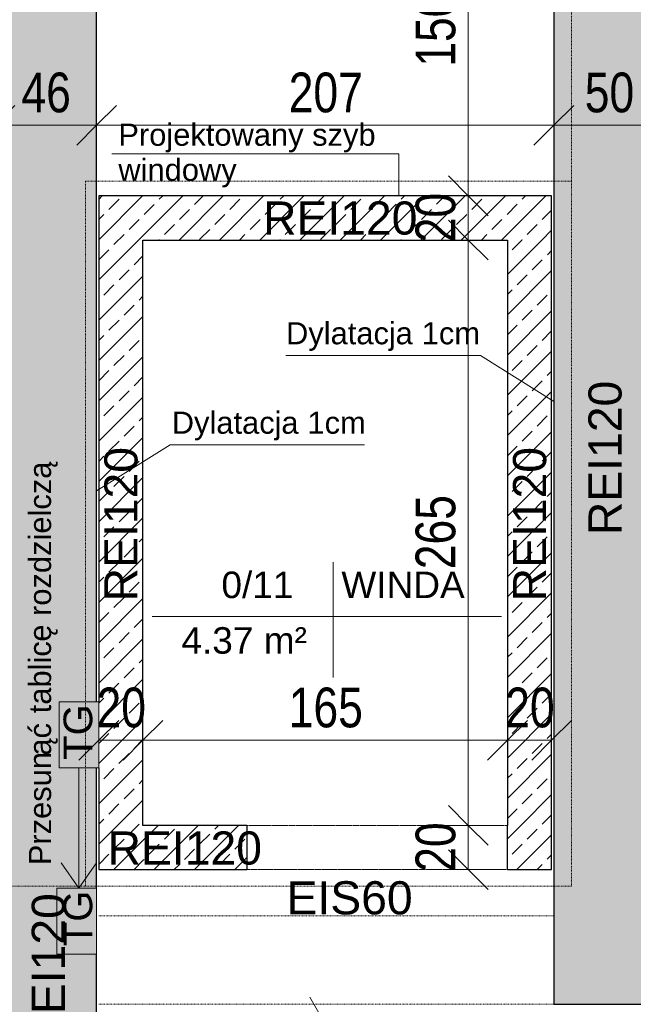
# Model space of a CAD drawing. Header units: centimetres. Extents: x 14786 to 20326, y -10865 to -8494.
# Tile 9 of 22: x 16205 to 16483, y -9397 to -8951. Entities that reach past the tile are written whole.
import ezdxf

# ---------------------------------------------------------------- set-up
doc = ezdxf.new("R2010")
doc.units = ezdxf.units.CM
doc.linetypes.add('Aligning Line 1_8_', pattern=[0.635, 0.3175, -0.3175])
doc.linetypes.add('Ponad', pattern=[0.396875, 0.238125, -0.15875])
for name, color, linetype, lineweight in [('A-ANNO-DIMS', 211, 'Continuous', 9), ('A-ANNO-DIMS-100', 211, 'Continuous', 9), ('A-AREA-IDEN', 2, 'Continuous', 9), ('A-DETL', 90, 'Continuous', 9), ('A-DETL-GENF', 92, 'Continuous', 9), ('A-DETL-MEDM', 33, 'Continuous', 25), ('A-DETL-THIN', 151, 'Continuous', 9), ('A-DOOR', 31, 'Continuous', 9), ('A-WALL', 113, 'Continuous', 9), ('A-WALL-PATT', 111, 'Continuous', 25), ('G-ANNO-TEXT', 231, 'Continuous', 9)]:
    doc.layers.add(name, color=color, linetype=linetype, lineweight=lineweight)
doc.styles.add('Arial', font='arial.ttf', dxfattribs={"height": 12})
doc.styles.add('Arial_1', font='arial.ttf', dxfattribs={"height": 15})
doc.styles.add('Arial_2', font='arial.ttf', dxfattribs={"width": 0.8, "height": 18})
doc.styles.add('Arial_3', font='arial.ttf', dxfattribs={"height": 10})
doc.styles.add('Arial_4', font='arial.ttf', dxfattribs={"height": 13})
doc.dimstyles.new('Przekątna_-_1_8_mm_Arial', dxfattribs={"dimscale": 30.48, "dimtxt": 18.364669, "dimasz": 0.590551, "dimexe": 0.328084, "dimexo": 0.0625, "dimgap": 0.016404, "dimtad": 1, "dimdec": 0, "dimdsep": 46, "dimtxsty": 'Arial_2', "dimblk1": 'OBLIQUE', "dimblk2": 'OBLIQUE', "dimsah": 1, "dimcen": 0.09, "dimazin": 0, "dimtfac": 1, "dimtdec": 4, "dimtix": 1, "dimtmove": 0, "dimatfit": 3, "dimfxl": 0.328084, "dimfxlon": 1, "dimtvp": 1, "dimtolj": 1, "dimtzin": 0, "dimarcsym": 2})
pattern_1 = [(45, (0, 0), (-9.123799, 9.123799), []), (45, (9.124, 0), (-9.123799, 9.123799), [6.452, -3.226])]

# ---------------------------------------------------------------- blocks, each defined once
blk = doc.blocks.new('Otwór drzwiowy - 118x223-651258-3_Poziom parteru')
at = {"layer": 'A-DETL-GENF', "linetype": 'Ponad'}
for p, q in [((58.18, 10), (-59.82, 10)), ((-59.82, -10), (58.18, -10))]:
    blk.add_line(p, q, dxfattribs=at)
at = {"layer": 'A-DETL-MEDM'}
for p, q in [((-59.82, 10), (-59.82, -10)), ((58.18, -10), (58.18, 10))]:
    blk.add_line(p, q, dxfattribs=at)
blk = doc.blocks.new('DIMBLOCK20-3_Poziom parteru')
at = {"layer": 'A-ANNO-DIMS-100'}
for p, q in [((16193.62, -8998.76), (16193.62, -8988.76)), ((16193.62, -8998.76), (16202.62, -8989.76)), ((16239.62, -8998.76), (16239.62, -8988.76)), ((16239.62, -8998.76), (16248.62, -8989.76)), ((16193.62, -8998.76), (16184.62, -9007.76)), ((16193.62, -8998.76), (16239.62, -8998.76)), ((16193.62, -8998.76), (16193.62, -9008.76)), ((16239.62, -8998.76), (16230.62, -9007.76)), ((16239.62, -8998.76), (16239.62, -9008.76))]:
    blk.add_line(p, q, dxfattribs=at)
at = {"layer": 'A-ANNO-DIMS-100', "color": 0, "insert": (16205.6, -8974.89), "char_height": 18, "width": 26.4451, "attachment_point": 1, "line_spacing_factor": 0.941778, "style": 'Arial_2'}
blk.add_mtext('46', dxfattribs=at)
blk = doc.blocks.new('_Oblique')
at = {"color": 0, "linetype": 'ByBlock', "lineweight": -2}
blk.add_line((-0.5, -0.5), (0.5, 0.5), dxfattribs=at)
blk = doc.blocks.new('DIMBLOCK21-3_Poziom parteru')
at = {"layer": 'A-ANNO-DIMS-100'}
for p, q in [((16239.62, -8998.76), (16239.62, -8988.76)), ((16239.62, -8998.76), (16248.62, -8989.76)), ((16446.62, -8998.76), (16446.62, -8988.76)), ((16446.62, -8998.76), (16455.62, -8989.76)), ((16239.62, -8998.76), (16230.62, -9007.76)), ((16239.62, -8998.76), (16446.62, -8998.76)), ((16239.62, -8998.76), (16239.62, -9008.76)), ((16446.62, -8998.76), (16437.62, -9007.76)), ((16446.62, -8998.76), (16446.62, -9008.76))]:
    blk.add_line(p, q, dxfattribs=at)
at = {"layer": 'A-ANNO-DIMS-100', "color": 0, "insert": (16326.59, -8974.89), "char_height": 18, "width": 39.6677, "attachment_point": 1, "line_spacing_factor": 0.941778, "style": 'Arial_2'}
blk.add_mtext('207', dxfattribs=at)
blk = doc.blocks.new('DIMBLOCK22-3_Poziom parteru')
at = {"layer": 'A-ANNO-DIMS-100'}
for p, q in [((16446.62, -8998.76), (16446.62, -8988.76)), ((16446.62, -8998.76), (16455.62, -8989.76)), ((16496.62, -8998.76), (16496.62, -8988.76)), ((16496.62, -8998.76), (16505.62, -8989.76)), ((16446.62, -8998.76), (16437.62, -9007.76)), ((16446.62, -8998.76), (16496.62, -8998.76)), ((16446.62, -8998.76), (16446.62, -9008.76)), ((16496.62, -8998.76), (16487.62, -9007.76)), ((16496.62, -8998.76), (16496.62, -9008.76))]:
    blk.add_line(p, q, dxfattribs=at)
at = {"layer": 'A-ANNO-DIMS-100', "color": 0, "insert": (16460.6, -8974.89), "char_height": 18, "width": 26.4451, "attachment_point": 1, "line_spacing_factor": 0.941778, "style": 'Arial_2'}
blk.add_mtext('50', dxfattribs=at)
blk = doc.blocks.new('DIMBLOCK48-3_Poziom parteru')
at = {"layer": 'A-ANNO-DIMS-100'}
for p, q in [((16407.88, -8880.71), (16398.88, -8871.71)), ((16407.88, -8880.71), (16397.88, -8880.71)), ((16407.88, -8880.71), (16407.88, -9030.71)), ((16407.88, -8880.71), (16416.88, -8889.71)), ((16407.88, -8880.71), (16417.88, -8880.71)), ((16407.88, -9030.71), (16398.88, -9021.71)), ((16407.88, -9030.71), (16397.88, -9030.71)), ((16407.88, -9030.71), (16416.88, -9039.71)), ((16407.88, -9030.71), (16417.88, -9030.71))]:
    blk.add_line(p, q, dxfattribs=at)
at = {"layer": 'A-ANNO-DIMS-100', "color": 0, "insert": (16384.01, -8972.24), "char_height": 18, "width": 39.6677, "attachment_point": 1, "rotation": 90, "line_spacing_factor": 0.941778, "style": 'Arial_2'}
blk.add_mtext('150', dxfattribs=at)
blk = doc.blocks.new('DIMBLOCK49-3_Poziom parteru')
at = {"layer": 'A-ANNO-DIMS-100'}
for p, q in [((16407.88, -9030.71), (16398.88, -9021.71)), ((16407.88, -9030.71), (16397.88, -9030.71)), ((16407.88, -9030.71), (16407.88, -9050.71)), ((16407.88, -9030.71), (16416.88, -9039.71)), ((16407.88, -9030.71), (16417.88, -9030.71)), ((16407.88, -9050.71), (16398.88, -9041.71)), ((16407.88, -9050.71), (16397.88, -9050.71)), ((16407.88, -9050.71), (16416.88, -9059.71)), ((16407.88, -9050.71), (16417.88, -9050.71))]:
    blk.add_line(p, q, dxfattribs=at)
at = {"layer": 'A-ANNO-DIMS-100', "color": 0, "insert": (16384.01, -9051.73), "char_height": 18, "width": 26.4451, "attachment_point": 1, "rotation": 90, "line_spacing_factor": 0.941778, "style": 'Arial_2'}
blk.add_mtext('20', dxfattribs=at)
blk = doc.blocks.new('DIMBLOCK50-3_Poziom parteru')
at = {"layer": 'A-ANNO-DIMS-100'}
for p, q in [((16407.88, -9050.71), (16398.88, -9041.71)), ((16407.88, -9050.71), (16397.88, -9050.71)), ((16407.88, -9050.71), (16407.88, -9315.71)), ((16407.88, -9050.71), (16416.88, -9059.71)), ((16407.88, -9050.71), (16417.88, -9050.71)), ((16407.88, -9315.71), (16398.88, -9306.71)), ((16407.88, -9315.71), (16397.88, -9315.71)), ((16407.88, -9315.71), (16416.88, -9324.71)), ((16407.88, -9315.71), (16417.88, -9315.71))]:
    blk.add_line(p, q, dxfattribs=at)
at = {"layer": 'A-ANNO-DIMS-100', "color": 0, "insert": (16384.01, -9199.74), "char_height": 18, "width": 39.6677, "attachment_point": 1, "rotation": 90, "line_spacing_factor": 0.941778, "style": 'Arial_2'}
blk.add_mtext('265', dxfattribs=at)
blk = doc.blocks.new('DIMBLOCK51-3_Poziom parteru')
at = {"layer": 'A-ANNO-DIMS-100'}
for p, q in [((16407.88, -9315.71), (16398.88, -9306.71)), ((16407.88, -9315.71), (16397.88, -9315.71)), ((16407.88, -9315.71), (16407.88, -9335.71)), ((16407.88, -9315.71), (16416.88, -9324.71)), ((16407.88, -9315.71), (16417.88, -9315.71)), ((16407.88, -9335.71), (16398.88, -9326.71)), ((16407.88, -9335.71), (16397.88, -9335.71)), ((16407.88, -9335.71), (16416.88, -9344.71)), ((16407.88, -9335.71), (16417.88, -9335.71))]:
    blk.add_line(p, q, dxfattribs=at)
at = {"layer": 'A-ANNO-DIMS-100', "color": 0, "insert": (16384.01, -9336.73), "char_height": 18, "width": 26.4451, "attachment_point": 1, "rotation": 90, "line_spacing_factor": 0.941778, "style": 'Arial_2'}
blk.add_mtext('20', dxfattribs=at)
blk = doc.blocks.new('Etyk_pom_1_mala - Etyk_pom_1_mala-219433-3_Poziom parteru')
at = {"layer": 'A-AREA-IDEN'}
for p, q in [((-0.0958, 0.1444), (-0.0958, -0.3781)), ((-0.9154, -0.1015), (0.6661, -0.1015))]:
    blk.add_line(p, q, dxfattribs=at)
blk = doc.blocks.new('DIMBLOCK159-3_Poziom parteru')
at = {"layer": 'A-ANNO-DIMS-100'}
for p, q in [((16240.62, -9277.19), (16240.62, -9267.19)), ((16260.62, -9277.19), (16260.62, -9267.19)), ((16240.62, -9277.19), (16249.62, -9268.19)), ((16260.62, -9277.19), (16269.62, -9268.19)), ((16240.62, -9277.19), (16231.62, -9286.19)), ((16240.62, -9277.19), (16260.62, -9277.19)), ((16240.62, -9277.19), (16240.62, -9287.19)), ((16260.62, -9277.19), (16251.62, -9286.19)), ((16260.62, -9277.19), (16260.62, -9287.19))]:
    blk.add_line(p, q, dxfattribs=at)
at = {"layer": 'A-ANNO-DIMS-100', "color": 0, "insert": (16239.61, -9253.33), "char_height": 18, "width": 26.4451, "attachment_point": 1, "line_spacing_factor": 0.941778, "style": 'Arial_2'}
blk.add_mtext('20', dxfattribs=at)
blk = doc.blocks.new('DIMBLOCK160-3_Poziom parteru')
at = {"layer": 'A-ANNO-DIMS-100'}
for p, q in [((16260.62, -9277.19), (16260.62, -9267.19)), ((16425.62, -9277.19), (16425.62, -9267.19)), ((16260.62, -9277.19), (16269.62, -9268.19)), ((16425.62, -9277.19), (16434.62, -9268.19)), ((16260.62, -9277.19), (16251.62, -9286.19)), ((16260.62, -9277.19), (16425.62, -9277.19)), ((16260.62, -9277.19), (16260.62, -9287.19)), ((16425.62, -9277.19), (16416.62, -9286.19)), ((16425.62, -9277.19), (16425.62, -9287.19))]:
    blk.add_line(p, q, dxfattribs=at)
at = {"layer": 'A-ANNO-DIMS-100', "color": 0, "insert": (16326.6, -9253.33), "char_height": 18, "width": 39.6677, "attachment_point": 1, "line_spacing_factor": 0.941778, "style": 'Arial_2'}
blk.add_mtext('165', dxfattribs=at)
blk = doc.blocks.new('DIMBLOCK161-3_Poziom parteru')
at = {"layer": 'A-ANNO-DIMS-100'}
for p, q in [((16425.62, -9277.19), (16425.62, -9267.19)), ((16445.62, -9277.19), (16445.62, -9267.19)), ((16425.62, -9277.19), (16434.62, -9268.19)), ((16445.62, -9277.19), (16454.62, -9268.19)), ((16425.62, -9277.19), (16416.62, -9286.19)), ((16425.62, -9277.19), (16445.62, -9277.19)), ((16425.62, -9277.19), (16425.62, -9287.19)), ((16445.62, -9277.19), (16436.62, -9286.19)), ((16445.62, -9277.19), (16445.62, -9287.19))]:
    blk.add_line(p, q, dxfattribs=at)
at = {"layer": 'A-ANNO-DIMS-100', "color": 0, "insert": (16424.61, -9253.33), "char_height": 18, "width": 26.4451, "attachment_point": 1, "line_spacing_factor": 0.941778, "style": 'Arial_2'}
blk.add_mtext('20', dxfattribs=at)

msp = doc.modelspace()

# ---------------------------------------------------------------- hatches: boundary and pattern name
at = {"layer": 'A-DETL-GENF'}
for points in [[(16224.8, -9289.73), (16240.62, -9289.73), (16240.62, -9259.73), (16222.62, -9259.73), (16222.62, -9289.73)], [(16239.62, -9374.09), (16239.62, -9344.09), (16221.62, -9344.09), (16221.62, -9374.09), (16239.62, -9374.09)]]:
    msp.add_hatch(color=7, dxfattribs=at).paths.add_polyline_path(points)
at = {"layer": 'A-WALL-PATT', "lineweight": 9}
msp.add_hatch(color=256, dxfattribs=at).paths.add_polyline_path([(16446.62, -9396.71), (16496.62, -9396.71), (16496.62, -8880.71), (16446.62, -8880.71), (16446.62, -9226.94)])
h = msp.add_hatch(color=256, dxfattribs=at)
h.paths.add_polyline_path([(16193.62, -10340.49), (16239.62, -10340.49), (16239.62, -9567.1), (16193.62, -9567.1), (16193.62, -10325.71)])
h.paths.add_polyline_path([(16237.17, -9407.1), (16239.62, -9407.1), (16239.62, -9374.09), (16221.62, -9374.09), (16221.62, -9344.09), (16239.62, -9344.09), (16239.62, -9289.73), (16222.62, -9289.73), (16222.62, -9259.73), (16239.62, -9259.73), (16239.62, -8917.71), (16193.62, -8917.71), (16193.62, -9030.71), (16195.26, -9030.71), (16195.26, -9032.71), (16193.62, -9032.71), (16193.62, -9042.71), (16195.26, -9042.71), (16195.26, -9044.71), (16193.62, -9044.71), (16193.62, -9407.1), (16209.62, -9407.1)])
h = msp.add_hatch(dxfattribs=at)
h.set_pattern_fill('FP_1', color=256, style=0, pattern_type=2)
h.set_pattern_definition(pattern_1)
h.paths.add_polyline_path([(16240.62, -9335.71), (16260.62, -9335.71), (16260.62, -9030.71), (16240.62, -9030.71), (16240.62, -9289.73)])
h = msp.add_hatch(dxfattribs=at)
h.set_pattern_fill('FP_1', color=256, style=0, pattern_type=2)
h.set_pattern_definition(pattern_1)
h.paths.add_polyline_path([(16445.62, -9050.71), (16445.62, -9030.71), (16260.62, -9030.71), (16260.62, -9050.71), (16425.62, -9050.71)])
h = msp.add_hatch(dxfattribs=at)
h.set_pattern_fill('FP_1', color=256, style=0, pattern_type=2)
h.set_pattern_definition(pattern_1)
h.paths.add_polyline_path([(16445.62, -9315.71), (16445.62, -9050.71), (16425.62, -9050.71), (16425.62, -9315.71), (16427.62, -9315.71)])
h = msp.add_hatch(dxfattribs=at)
h.set_pattern_fill('FP_1', color=256, style=0, pattern_type=2)
h.set_pattern_definition(pattern_1)
h.paths.add_polyline_path([(16425.62, -9335.71), (16445.62, -9335.71), (16445.62, -9315.71), (16425.62, -9315.71)])
h.paths.add_polyline_path([(16307.62, -9335.71), (16307.62, -9315.71), (16260.62, -9315.71), (16260.62, -9335.71)])

# ---------------------------------------------------------------- linework, layer by layer
at = {"layer": 'A-DETL', "linetype": 'Aligning Line 1_8_', "lineweight": 18}
for p, q in [((16454.62, -8806.42), (16454.62, -9343.21)), ((16454.62, -9024.08), (16234.62, -9024.08)), ((16234.62, -9024.08), (16234.62, -9343.21)), ((16454.62, -9343.21), (16187.07, -9343.21))]:
    msp.add_line(p, q, dxfattribs=at)
at = {"layer": 'A-DETL'}
for p, q in [((16231.62, -9289.73), (16231.62, -9344.09)), ((16231.62, -9344.09), (16223.62, -9332.66)), ((16231.62, -9344.09), (16239.62, -9332.66))]:
    msp.add_line(p, q, dxfattribs=at)
at = {"layer": 'A-DETL', "linetype": 'Aligning Line 1_8_'}
for p, q in [((16446.62, -9356.71), (16240.62, -9356.71)), ((16446.62, -9396.71), (16240.62, -9396.71))]:
    msp.add_line(p, q, dxfattribs=at)
at = {"layer": 'A-DETL-THIN'}
for p, q in [((16376.47, -9011.63), (16246.47, -9011.63)), ((16376.47, -9011.63), (16376.47, -9030.71)), ((16413.36, -9103), (16325.36, -9103)), ((16413.36, -9103), (16446.62, -9123.79)), ((16272.89, -9143.5), (16239.62, -9164.29)), ((16272.89, -9143.5), (16360.89, -9143.5)), ((16222.62, -9259.73), (16222.62, -9289.73)), ((16240.62, -9259.73), (16222.62, -9259.73)), ((16240.62, -9289.73), (16240.62, -9259.73)), ((16222.62, -9289.73), (16240.62, -9289.73)), ((16221.62, -9344.09), (16221.62, -9374.09)), ((16239.62, -9344.09), (16221.62, -9344.09)), ((16239.62, -9374.09), (16239.62, -9344.09)), ((16221.62, -9374.09), (16239.62, -9374.09)), ((16367.78, -9448.25), (16336.17, -9393.49))]:
    msp.add_line(p, q, dxfattribs=at)
at = {"layer": 'A-WALL', "lineweight": 25}
for p, q in [((16239.62, -9259.73), (16239.62, -8880.71)), ((16446.62, -8880.71), (16446.62, -9396.71)), ((16240.62, -9030.71), (16240.62, -9259.73)), ((16445.62, -9030.71), (16240.62, -9030.71)), ((16445.62, -9335.71), (16445.62, -9030.71)), ((16260.62, -9315.71), (16260.62, -9050.71)), ((16260.62, -9050.71), (16425.62, -9050.71)), ((16425.62, -9050.71), (16425.62, -9315.71)), ((16239.62, -9344.09), (16239.62, -9289.73)), ((16240.62, -9289.73), (16240.62, -9335.71)), ((16307.62, -9315.71), (16260.62, -9315.71)), ((16240.62, -9335.71), (16307.62, -9335.71)), ((16425.62, -9335.71), (16445.62, -9335.71)), ((16239.62, -9407.1), (16239.62, -9374.09)), ((16446.62, -9396.71), (16496.62, -9396.71))]:
    msp.add_line(p, q, dxfattribs=at)

# ---------------------------------------------------------------- block references
at = {"layer": 'A-AREA-IDEN', "xscale": 99.99999999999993, "yscale": 99.99999999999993, "zscale": 99.99999999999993}
msp.add_blockref('Etyk_pom_1_mala - Etyk_pom_1_mala-219433-3_Poziom parteru', (16356.32, -9210.98), dxfattribs=at)
at = {"layer": 'A-DOOR', "rotation": 180}
msp.add_blockref('Otwór drzwiowy - 118x223-651258-3_Poziom parteru', (16365.81, -9325.71), dxfattribs=at)

# ---------------------------------------------------------------- texts
at = {"layer": 'A-AREA-IDEN', "char_height": 12, "attachment_point": 1, "style": 'Arial'}
for s, insert, width in [('0/11', (16296.13, -9200.81), 42.4894), ('WINDA', (16350.41, -9200.81), 74.5569), ('4.37 m²', (16277.99, -9225.98), 73.7552)]:
    msp.add_mtext(s, dxfattribs=dict(at, insert=insert, width=width))
at = {"layer": 'G-ANNO-TEXT', "color": 7, "char_height": 10, "attachment_point": 1, "style": 'Arial_3'}
for s, insert, width in [('Projektowany szyb ', (16249.47, -8998.03), 144.3038), ('windowy', (16249.47, -9013.9), 64.135), ('Dylatacj', (16325.38, -9087.91), 60.1266), (' 1cm', (16382.93, -9087.91), 36.0759), ('\\fArial|b0|i0|c238|p34|;a', (16374.99, -9087.91), 9.6202), ('Dylatacj', (16273.65, -9128.41), 60.1266), (' 1cm', (16331.2, -9128.41), 36.0759), ('\\fArial|b0|i0|c238|p34|;a', (16323.26, -9128.41), 9.6202)]:
    msp.add_mtext(s, dxfattribs=dict(at, insert=insert, width=width))
at = {"layer": 'G-ANNO-TEXT', "color": 1, "char_height": 15, "attachment_point": 1, "style": 'Arial_1'}
for s, insert, width in [('REI120', (16314.97, -9033.25), 85.7806), ('REI120', (16244.59, -9318.45), 85.7806), ('EIS60', (16325.62, -9341), 69.7468)]:
    msp.add_mtext(s, dxfattribs=dict(at, insert=insert, width=width))
at = {"layer": 'G-ANNO-TEXT', "color": 1, "attachment_point": 1, "rotation": 90}
for s, insert, char_height, width, style in [('REI120', (16462.27, -9184.3), 15, 85.7806, 'Arial_1'), ('ę rozdzielczą', (16209.01, -9232.54), 10, 95.4008, 'Arial_3'), ('REI120', (16243.13, -9214.3), 15, 85.7806, 'Arial_1'), ('REI120', (16428.13, -9214.3), 15, 85.7806, 'Arial_1'), ('tablic', (16209.01, -9264.95), 10, 39.2827, 'Arial_3'), ('ąć ', (16209.01, -9284.13), 10, 23.2489, 'Arial_3'), ('TG', (16224.67, -9286.08), 13, 29.6624, 'Arial_4'), ('Przesun', (16209.01, -9333.74), 10, 60.1266, 'Arial_3'), ('TG', (16224.67, -9370.45), 13, 29.6624, 'Arial_4'), ('REI120', (16210.27, -9416.3), 15, 85.7806, 'Arial_1')]:
    msp.add_mtext(s, dxfattribs=dict(at, insert=insert, char_height=char_height, width=width, style=style))

# ---------------------------------------------------------------- dimensions: what is measured, and where the dimension line sits
at = {"layer": 'A-ANNO-DIMS'}
for base, p1, p2, override, picture, middle in [((16407.88, -9030.71), (16417.88, -8880.71), (16417.88, -9030.71), {"dimpost": '<>', "dimfxl": 150}, 'DIMBLOCK48-3_Poziom parteru', (16398.19, -8955.71)), ((16407.88, -9050.71), (16417.88, -9030.71), (16417.88, -9050.71), {"dimpost": '<>', "dimfxl": 20}, 'DIMBLOCK49-3_Poziom parteru', (16398.19, -9040.71)), ((16407.88, -9315.71), (16417.88, -9050.71), (16417.88, -9315.71), {"dimpost": '<>', "dimfxl": 265}, 'DIMBLOCK50-3_Poziom parteru', (16398.19, -9183.21)), ((16407.88, -9335.71), (16417.88, -9315.71), (16417.88, -9335.71), {"dimpost": '<>', "dimfxl": 20}, 'DIMBLOCK51-3_Poziom parteru', (16398.19, -9325.71))]:
    dim = msp.add_linear_dim(base=base, p1=p1, p2=p2, angle=90, dimstyle='Przekątna_-_1_8_mm_Arial', override=override, dxfattribs=at)
    dim.commit()
    dim.dimension.update_dxf_attribs({"geometry": picture, "text_midpoint": middle})
for base, p1, p2, override, picture, middle in [((16239.62, -8998.76), (16193.62, -8988.76), (16239.62, -8988.76), {"dimpost": '<>', "dimfxl": 46}, 'DIMBLOCK20-3_Poziom parteru', (16216.62, -8989.07)), ((16446.62, -8998.76), (16239.62, -8988.76), (16446.62, -8988.76), {"dimpost": '<>', "dimfxl": 207}, 'DIMBLOCK21-3_Poziom parteru', (16343.12, -8989.07)), ((16496.62, -8998.76), (16446.62, -8988.76), (16496.62, -8988.76), {"dimpost": '<>', "dimfxl": 50}, 'DIMBLOCK22-3_Poziom parteru', (16471.62, -8989.07)), ((16260.62, -9277.19), (16240.62, -9267.19), (16260.62, -9267.19), {"dimpost": '<>', "dimfxl": 20}, 'DIMBLOCK159-3_Poziom parteru', (16250.62, -9267.5)), ((16425.62, -9277.19), (16260.62, -9267.19), (16425.62, -9267.19), {"dimpost": '<>', "dimfxl": 165}, 'DIMBLOCK160-3_Poziom parteru', (16343.12, -9267.5)), ((16445.62, -9277.19), (16425.62, -9267.19), (16445.62, -9267.19), {"dimpost": '<>', "dimfxl": 20}, 'DIMBLOCK161-3_Poziom parteru', (16435.62, -9267.5))]:
    dim = msp.add_linear_dim(base=base, p1=p1, p2=p2, dimstyle='Przekątna_-_1_8_mm_Arial', override=override, dxfattribs=at)
    dim.commit()
    dim.dimension.update_dxf_attribs({"geometry": picture, "text_midpoint": middle})

doc.saveas('drawing.dxf')
